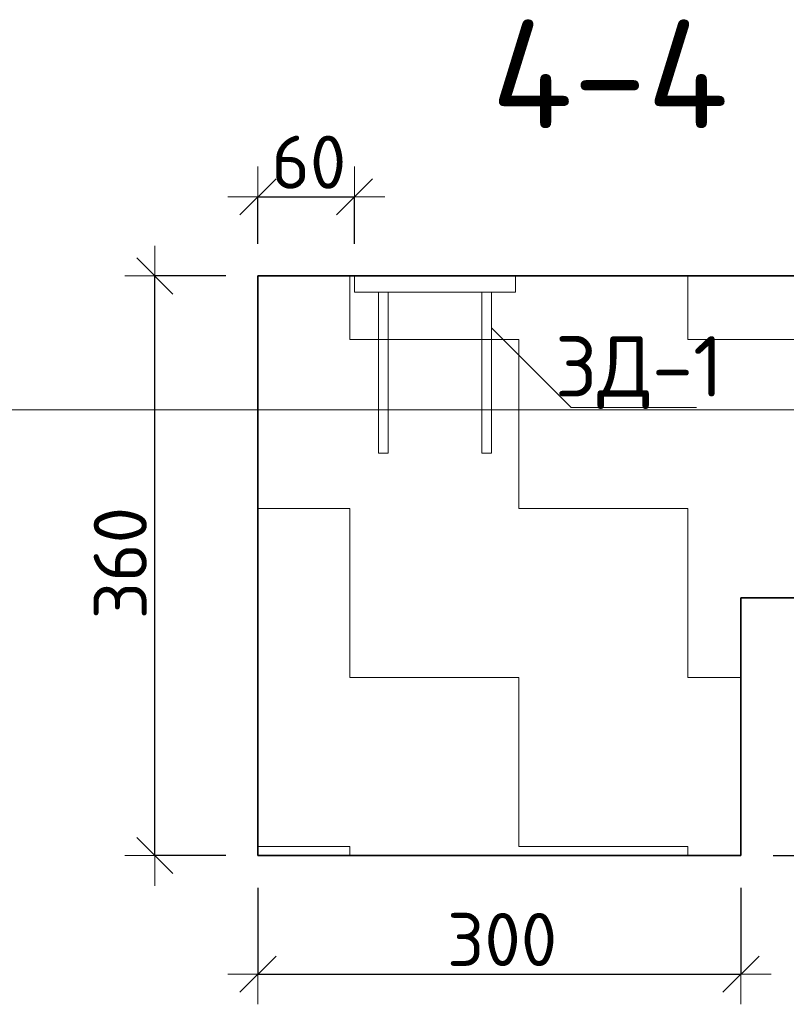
# Model space of a CAD drawing. Header units: metres. Extents: x -38 to 102, y -15 to 21.
# Tile 223 of 229: x 76.025 to 76.501, y 12.607 to 13.219. Entities that reach past the tile are written whole.
import ezdxf

# ---------------------------------------------------------------- set-up
doc = ezdxf.new("R2010")
doc.units = ezdxf.units.M
doc.header["$PDMODE"] = 65
for name, color, linetype, lineweight in [('XR$3$Перекрытие_ Сборный элемент', 7, 'Continuous', 35), ('XR$3$Размерная линия_ общее', 7, 'Continuous', 13), ('XR$3$Текст_ общее_1', 7, 'Continuous', 13), ('XR$4$Перекрытие_ Сборный элемент', 7, 'Continuous', 35), ('XR$4$Размерная линия_ общее', 7, 'Continuous', 13), ('XR$4$Текст_ общее_1', 7, 'Continuous', 13), ('XR$5$Текст_ примечание', 7, 'Continuous', 13), ('XR$6$Перекрытие_ Сборный элемент', 7, 'Continuous', 35), ('XR$6$Размерная линия_ общее', 7, 'Continuous', 13), ('XR$6$Текст_ общее_1', 7, 'Continuous', 13)]:
    doc.layers.add(name, color=color, linetype=linetype, lineweight=lineweight)
doc.styles.add('ISOCPEUR', font='txt')
doc.dimstyles.new('DIMSTYLE_11', dxfattribs={"dimtxt": 0.033, "dimasz": 0.0375, "dimexe": 0, "dimexo": 0, "dimgap": 0.0165, "dimtad": 2, "dimdec": 0, "dimlfac": 1000, "dimrnd": 1, "dimzin": 12, "dimdsep": 46, "dimtxsty": 'ISOCPEUR', "dimblk1": 'ALL_ML_STRICH', "dimblk2": 'ALL_ML_STRICH', "dimsah": 1, "dimcen": 0, "dimclrd": 7, "dimclre": 256, "dimclrt": 7, "dimadec": 0, "dimazin": 0, "dimtfac": 1, "dimtdec": 0, "dimtix": 1, "dimtmove": 2, "dimatfit": 3, "dimfxl": 0, "dimtvp": 1.2, "dimtzin": 0, "dimlwd": 0, "dimlwe": -3, "dimarcsym": 0})
doc.dimstyles.new('DIMSTYLE_8', dxfattribs={"dimtxt": 0.033, "dimasz": 0.0375, "dimexe": 0, "dimexo": 0, "dimgap": 0.0165, "dimtad": 2, "dimdec": 0, "dimlfac": 1000, "dimrnd": 1, "dimzin": 12, "dimdsep": 46, "dimtxsty": 'ISOCPEUR', "dimblk1": 'ALL_ML_STRICH', "dimblk2": 'ALL_ML_STRICH', "dimsah": 1, "dimcen": 0, "dimclrd": 7, "dimclre": 256, "dimclrt": 7, "dimadec": 0, "dimazin": 0, "dimtfac": 1, "dimtdec": 0, "dimtix": 1, "dimtmove": 2, "dimatfit": 3, "dimfxl": 0, "dimtzin": 0, "dimlwd": 0, "dimlwe": -3, "dimarcsym": 0})
pattern_1 = [(0, (0.21, 0.21), (0.105, 0.105), [0.105, -0.105]), (90, (0.21, 0.21), (-0.105, 0.105), [0.105, -0.105])]

# ---------------------------------------------------------------- blocks, each defined once
blk = doc.blocks.new('ALL_ML_STRICH')
at = {"color": 0, "linetype": 'ByBlock', "lineweight": -2}
for p, q in [((0, -0.5), (0, 0.5)), ((-0.3, -0.3), (0.3, 0.3)), ((-1, 0), (0.5, 0))]:
    blk.add_line(p, q, dxfattribs=at)
blk = doc.blocks.new('*D110')
at = {"layer": 'DEFPOINTS', "color": 7, "linetype": 'Continuous', "lineweight": 13, "transparency": 33554687}
for p in [(76.67716, 12.85949), (76.76958, 12.85949), (76.47301, 12.69949)]:
    blk.add_point(p, dxfattribs=at)
at = {"layer": 'XR$3$Размерная линия_ общее', "color": 253, "linetype": 'Continuous', "lineweight": -2, "true_color": 0xa0a0a0, "transparency": 33554687}
for p, q in [((76.69716, 12.85949), (76.76958, 12.85949)), ((76.49301, 12.69949), (76.76958, 12.69949))]:
    blk.add_line(p, q, dxfattribs=at)
at = {"layer": 'XR$3$Размерная линия_ общее', "color": 7, "linetype": 'Continuous', "lineweight": -2, "transparency": 33554687}
blk.add_line((76.76958, 12.85949), (76.76958, 12.69949), dxfattribs=at)
at = {"layer": 'XR$3$Размерная линия_ общее', "color": 7, "linetype": 'Continuous', "lineweight": 13, "transparency": 33554687, "xscale": 0.0375, "yscale": 0.0375, "zscale": 0.0375}
for p, rotation in [((76.76958, 12.85949), 90), ((76.76958, 12.69949), 270)]:
    blk.add_blockref('ALL_ML_STRICH', p, dxfattribs=dict(at, rotation=rotation))
at = {"layer": 'XR$3$Размерная линия_ общее', "color": 7, "linetype": 'Continuous', "lineweight": 13, "transparency": 33554687, "insert": (76.74808, 12.78444), "char_height": 0.033, "width": 0.099, "attachment_point": 5, "rotation": 90, "style": 'ISOCPEUR'}
blk.add_mtext('\\A1;{160}', dxfattribs=at)
blk = doc.blocks.new('*D111')
at = {"layer": 'DEFPOINTS', "color": 7, "linetype": 'Continuous', "lineweight": 13, "transparency": 33554687}
for p in [(76.17301, 13.05949), (76.10904, 12.69949), (76.17301, 12.69949)]:
    blk.add_point(p, dxfattribs=at)
at = {"layer": 'XR$3$Размерная линия_ общее', "color": 253, "linetype": 'Continuous', "lineweight": -2, "true_color": 0xa0a0a0, "transparency": 33554687}
for p, q in [((76.15301, 13.05949), (76.10904, 13.05949)), ((76.15301, 12.69949), (76.10904, 12.69949))]:
    blk.add_line(p, q, dxfattribs=at)
at = {"layer": 'XR$3$Размерная линия_ общее', "color": 7, "linetype": 'Continuous', "lineweight": -2, "transparency": 33554687}
blk.add_line((76.10904, 12.69949), (76.10904, 13.05949), dxfattribs=at)
at = {"layer": 'XR$3$Размерная линия_ общее', "color": 7, "linetype": 'Continuous', "lineweight": 13, "transparency": 33554687, "xscale": 0.0375, "yscale": 0.0375, "zscale": 0.0375}
for p, rotation in [((76.10904, 13.05949), 90), ((76.10904, 12.69949), 270)]:
    blk.add_blockref('ALL_ML_STRICH', p, dxfattribs=dict(at, rotation=rotation))
at = {"layer": 'XR$3$Размерная линия_ общее', "color": 7, "linetype": 'Continuous', "lineweight": 13, "transparency": 33554687, "insert": (76.08754, 12.88114), "char_height": 0.033, "width": 0.099, "attachment_point": 5, "rotation": 90, "style": 'ISOCPEUR'}
blk.add_mtext('\\A1;{360}', dxfattribs=at)
blk = doc.blocks.new('*D112')
at = {"layer": 'DEFPOINTS', "color": 7, "linetype": 'Continuous', "lineweight": 13, "transparency": 33554687}
for p in [(76.17301, 12.69949), (76.47301, 12.69949), (76.17301, 12.62581)]:
    blk.add_point(p, dxfattribs=at)
at = {"layer": 'XR$3$Размерная линия_ общее', "color": 253, "linetype": 'Continuous', "lineweight": -2, "true_color": 0xa0a0a0, "transparency": 33554687}
for p, q in [((76.17301, 12.67949), (76.17301, 12.62581)), ((76.47301, 12.67949), (76.47301, 12.62581))]:
    blk.add_line(p, q, dxfattribs=at)
at = {"layer": 'XR$3$Размерная линия_ общее', "color": 7, "linetype": 'Continuous', "lineweight": -2, "transparency": 33554687}
blk.add_line((76.17301, 12.62581), (76.47301, 12.62581), dxfattribs=at)
at = {"layer": 'XR$3$Размерная линия_ общее', "color": 7, "linetype": 'Continuous', "lineweight": 13, "transparency": 33554687, "xscale": 0.0375, "yscale": 0.0375, "zscale": 0.0375, "rotation": 180}
blk.add_blockref('ALL_ML_STRICH', (76.17301, 12.62581), dxfattribs=at)
at = {"layer": 'XR$3$Размерная линия_ общее', "color": 7, "linetype": 'Continuous', "lineweight": 13, "transparency": 33554687, "xscale": 0.0375, "yscale": 0.0375, "zscale": 0.0375}
blk.add_blockref('ALL_ML_STRICH', (76.47301, 12.62581), dxfattribs=at)
at = {"layer": 'XR$3$Размерная линия_ общее', "color": 7, "linetype": 'Continuous', "lineweight": 13, "transparency": 33554687, "insert": (76.32466, 12.64731), "char_height": 0.033, "width": 0.099, "attachment_point": 5, "style": 'ISOCPEUR'}
blk.add_mtext('\\A1;{300}', dxfattribs=at)
blk = doc.blocks.new('СЛОЖНЫЙ_ОБЪЕКТ_39')
at = {"layer": 'XR$3$Перекрытие_ Сборный элемент', "color": 7, "linetype": 'Continuous', "lineweight": 13, "transparency": 33554687}
for points in [[(76.33301, 13.04949), (76.23301, 13.04949), (76.23301, 13.05949), (76.33301, 13.05949), (76.33301, 13.04949)], [(76.24801, 13.04949), (76.25401, 13.04949), (76.25401, 12.94949), (76.24801, 12.94949), (76.24801, 13.04949)], [(76.31801, 13.04949), (76.31201, 13.04949), (76.31201, 12.94949), (76.31801, 12.94949), (76.31801, 13.04949)]]:
    blk.add_lwpolyline(points, close=True, dxfattribs=at)
blk = doc.blocks.new('*D229')
at = {"layer": 'DEFPOINTS', "color": 7, "linetype": 'Continuous', "lineweight": 13, "transparency": 33554687}
for p in [(76.17301, 13.10868), (76.17301, 13.05949), (76.23301, 13.05949)]:
    blk.add_point(p, dxfattribs=at)
at = {"layer": 'XR$3$Размерная линия_ общее', "color": 253, "linetype": 'Continuous', "lineweight": -2, "true_color": 0xa0a0a0, "transparency": 33554687}
for p, q in [((76.17301, 13.07949), (76.17301, 13.10868)), ((76.23301, 13.07949), (76.23301, 13.10868))]:
    blk.add_line(p, q, dxfattribs=at)
at = {"layer": 'XR$3$Размерная линия_ общее', "color": 7, "linetype": 'Continuous', "lineweight": -2, "transparency": 33554687}
blk.add_line((76.17301, 13.10868), (76.23301, 13.10868), dxfattribs=at)
at = {"layer": 'XR$3$Размерная линия_ общее', "color": 7, "linetype": 'Continuous', "lineweight": 13, "transparency": 33554687, "xscale": 0.0375, "yscale": 0.0375, "zscale": 0.0375, "rotation": 180}
blk.add_blockref('ALL_ML_STRICH', (76.17301, 13.10868), dxfattribs=at)
at = {"layer": 'XR$3$Размерная линия_ общее', "color": 7, "linetype": 'Continuous', "lineweight": 13, "transparency": 33554687, "xscale": 0.0375, "yscale": 0.0375, "zscale": 0.0375}
blk.add_blockref('ALL_ML_STRICH', (76.23301, 13.10868), dxfattribs=at)
at = {"layer": 'XR$3$Размерная линия_ общее', "color": 7, "linetype": 'Continuous', "lineweight": 13, "transparency": 33554687, "insert": (76.20466, 13.13018), "char_height": 0.033, "width": 0.066, "attachment_point": 5, "style": 'ISOCPEUR'}
blk.add_mtext('\\A1;{60}', dxfattribs=at)
blk = doc.blocks.new('*D551')
at = {"layer": 'DEFPOINTS', "color": 7, "linetype": 'Continuous', "lineweight": 13, "transparency": 33554687}
for p in [(76.67716, 12.85949), (76.76958, 12.85949), (76.47301, 12.69949)]:
    blk.add_point(p, dxfattribs=at)
at = {"layer": 'XR$4$Размерная линия_ общее', "color": 253, "linetype": 'Continuous', "lineweight": -2, "true_color": 0xa0a0a0, "transparency": 33554687}
for p, q in [((76.69716, 12.85949), (76.76958, 12.85949)), ((76.49301, 12.69949), (76.76958, 12.69949))]:
    blk.add_line(p, q, dxfattribs=at)
at = {"layer": 'XR$4$Размерная линия_ общее', "color": 7, "linetype": 'Continuous', "lineweight": -2, "transparency": 33554687}
blk.add_line((76.76958, 12.85949), (76.76958, 12.69949), dxfattribs=at)
at = {"layer": 'XR$4$Размерная линия_ общее', "color": 7, "linetype": 'Continuous', "lineweight": 13, "transparency": 33554687, "xscale": 0.0375, "yscale": 0.0375, "zscale": 0.0375}
for p, rotation in [((76.76958, 12.85949), 90), ((76.76958, 12.69949), 270)]:
    blk.add_blockref('ALL_ML_STRICH', p, dxfattribs=dict(at, rotation=rotation))
at = {"layer": 'XR$4$Размерная линия_ общее', "color": 7, "linetype": 'Continuous', "lineweight": 13, "transparency": 33554687, "insert": (76.74808, 12.78444), "char_height": 0.033, "width": 0.099, "attachment_point": 5, "rotation": 90, "style": 'ISOCPEUR'}
blk.add_mtext('\\A1;{160}', dxfattribs=at)
blk = doc.blocks.new('*D552')
at = {"layer": 'DEFPOINTS', "color": 7, "linetype": 'Continuous', "lineweight": 13, "transparency": 33554687}
for p in [(76.17301, 13.05949), (76.10904, 12.69949), (76.17301, 12.69949)]:
    blk.add_point(p, dxfattribs=at)
at = {"layer": 'XR$4$Размерная линия_ общее', "color": 253, "linetype": 'Continuous', "lineweight": -2, "true_color": 0xa0a0a0, "transparency": 33554687}
for p, q in [((76.15301, 13.05949), (76.10904, 13.05949)), ((76.15301, 12.69949), (76.10904, 12.69949))]:
    blk.add_line(p, q, dxfattribs=at)
at = {"layer": 'XR$4$Размерная линия_ общее', "color": 7, "linetype": 'Continuous', "lineweight": -2, "transparency": 33554687}
blk.add_line((76.10904, 12.69949), (76.10904, 13.05949), dxfattribs=at)
at = {"layer": 'XR$4$Размерная линия_ общее', "color": 7, "linetype": 'Continuous', "lineweight": 13, "transparency": 33554687, "xscale": 0.0375, "yscale": 0.0375, "zscale": 0.0375}
for p, rotation in [((76.10904, 13.05949), 90), ((76.10904, 12.69949), 270)]:
    blk.add_blockref('ALL_ML_STRICH', p, dxfattribs=dict(at, rotation=rotation))
at = {"layer": 'XR$4$Размерная линия_ общее', "color": 7, "linetype": 'Continuous', "lineweight": 13, "transparency": 33554687, "insert": (76.08754, 12.88114), "char_height": 0.033, "width": 0.099, "attachment_point": 5, "rotation": 90, "style": 'ISOCPEUR'}
blk.add_mtext('\\A1;{360}', dxfattribs=at)
blk = doc.blocks.new('*D553')
at = {"layer": 'DEFPOINTS', "color": 7, "linetype": 'Continuous', "lineweight": 13, "transparency": 33554687}
for p in [(76.17301, 12.69949), (76.47301, 12.69949), (76.17301, 12.62581)]:
    blk.add_point(p, dxfattribs=at)
at = {"layer": 'XR$4$Размерная линия_ общее', "color": 253, "linetype": 'Continuous', "lineweight": -2, "true_color": 0xa0a0a0, "transparency": 33554687}
for p, q in [((76.17301, 12.67949), (76.17301, 12.62581)), ((76.47301, 12.67949), (76.47301, 12.62581))]:
    blk.add_line(p, q, dxfattribs=at)
at = {"layer": 'XR$4$Размерная линия_ общее', "color": 7, "linetype": 'Continuous', "lineweight": -2, "transparency": 33554687}
blk.add_line((76.17301, 12.62581), (76.47301, 12.62581), dxfattribs=at)
at = {"layer": 'XR$4$Размерная линия_ общее', "color": 7, "linetype": 'Continuous', "lineweight": 13, "transparency": 33554687, "xscale": 0.0375, "yscale": 0.0375, "zscale": 0.0375, "rotation": 180}
blk.add_blockref('ALL_ML_STRICH', (76.17301, 12.62581), dxfattribs=at)
at = {"layer": 'XR$4$Размерная линия_ общее', "color": 7, "linetype": 'Continuous', "lineweight": 13, "transparency": 33554687, "xscale": 0.0375, "yscale": 0.0375, "zscale": 0.0375}
blk.add_blockref('ALL_ML_STRICH', (76.47301, 12.62581), dxfattribs=at)
at = {"layer": 'XR$4$Размерная линия_ общее', "color": 7, "linetype": 'Continuous', "lineweight": 13, "transparency": 33554687, "insert": (76.32466, 12.64731), "char_height": 0.033, "width": 0.099, "attachment_point": 5, "style": 'ISOCPEUR'}
blk.add_mtext('\\A1;{300}', dxfattribs=at)
blk = doc.blocks.new('СЛОЖНЫЙ_ОБЪЕКТ_80')
at = {"layer": 'XR$4$Перекрытие_ Сборный элемент', "color": 7, "linetype": 'Continuous', "lineweight": 13, "transparency": 33554687}
for points in [[(76.33301, 13.04949), (76.23301, 13.04949), (76.23301, 13.05949), (76.33301, 13.05949), (76.33301, 13.04949)], [(76.24801, 13.04949), (76.25401, 13.04949), (76.25401, 12.94949), (76.24801, 12.94949), (76.24801, 13.04949)], [(76.31801, 13.04949), (76.31201, 13.04949), (76.31201, 12.94949), (76.31801, 12.94949), (76.31801, 13.04949)]]:
    blk.add_lwpolyline(points, close=True, dxfattribs=at)
blk = doc.blocks.new('*D560')
at = {"layer": 'DEFPOINTS', "color": 7, "linetype": 'Continuous', "lineweight": 13, "transparency": 33554687}
for p in [(76.17301, 13.10868), (76.17301, 13.05949), (76.23301, 13.05949)]:
    blk.add_point(p, dxfattribs=at)
at = {"layer": 'XR$4$Размерная линия_ общее', "color": 253, "linetype": 'Continuous', "lineweight": -2, "true_color": 0xa0a0a0, "transparency": 33554687}
for p, q in [((76.17301, 13.07949), (76.17301, 13.10868)), ((76.23301, 13.07949), (76.23301, 13.10868))]:
    blk.add_line(p, q, dxfattribs=at)
at = {"layer": 'XR$4$Размерная линия_ общее', "color": 7, "linetype": 'Continuous', "lineweight": -2, "transparency": 33554687}
blk.add_line((76.17301, 13.10868), (76.23301, 13.10868), dxfattribs=at)
at = {"layer": 'XR$4$Размерная линия_ общее', "color": 7, "linetype": 'Continuous', "lineweight": 13, "transparency": 33554687, "xscale": 0.0375, "yscale": 0.0375, "zscale": 0.0375, "rotation": 180}
blk.add_blockref('ALL_ML_STRICH', (76.17301, 13.10868), dxfattribs=at)
at = {"layer": 'XR$4$Размерная линия_ общее', "color": 7, "linetype": 'Continuous', "lineweight": 13, "transparency": 33554687, "xscale": 0.0375, "yscale": 0.0375, "zscale": 0.0375}
blk.add_blockref('ALL_ML_STRICH', (76.23301, 13.10868), dxfattribs=at)
at = {"layer": 'XR$4$Размерная линия_ общее', "color": 7, "linetype": 'Continuous', "lineweight": 13, "transparency": 33554687, "insert": (76.20466, 13.13018), "char_height": 0.033, "width": 0.066, "attachment_point": 5, "style": 'ISOCPEUR'}
blk.add_mtext('\\A1;{60}', dxfattribs=at)
blk = doc.blocks.new('*D888')
at = {"layer": 'DEFPOINTS', "color": 7, "linetype": 'Continuous', "lineweight": 13, "transparency": 33554687}
for p in [(76.67716, 12.85949), (76.76958, 12.85949), (76.47301, 12.69949)]:
    blk.add_point(p, dxfattribs=at)
at = {"layer": 'XR$6$Размерная линия_ общее', "color": 253, "linetype": 'Continuous', "lineweight": -2, "true_color": 0xa0a0a0, "transparency": 33554687}
for p, q in [((76.69716, 12.85949), (76.76958, 12.85949)), ((76.49301, 12.69949), (76.76958, 12.69949))]:
    blk.add_line(p, q, dxfattribs=at)
at = {"layer": 'XR$6$Размерная линия_ общее', "color": 7, "linetype": 'Continuous', "lineweight": -2, "transparency": 33554687}
blk.add_line((76.76958, 12.85949), (76.76958, 12.69949), dxfattribs=at)
at = {"layer": 'XR$6$Размерная линия_ общее', "color": 7, "linetype": 'Continuous', "lineweight": 13, "transparency": 33554687, "xscale": 0.0375, "yscale": 0.0375, "zscale": 0.0375}
for p, rotation in [((76.76958, 12.85949), 90), ((76.76958, 12.69949), 270)]:
    blk.add_blockref('ALL_ML_STRICH', p, dxfattribs=dict(at, rotation=rotation))
at = {"layer": 'XR$6$Размерная линия_ общее', "color": 7, "linetype": 'Continuous', "lineweight": 13, "transparency": 33554687, "insert": (76.74808, 12.78444), "char_height": 0.033, "width": 0.099, "attachment_point": 5, "rotation": 90, "style": 'ISOCPEUR'}
blk.add_mtext('\\A1;{160}', dxfattribs=at)
blk = doc.blocks.new('*D889')
at = {"layer": 'DEFPOINTS', "color": 7, "linetype": 'Continuous', "lineweight": 13, "transparency": 33554687}
for p in [(76.17301, 13.05949), (76.10904, 12.69949), (76.17301, 12.69949)]:
    blk.add_point(p, dxfattribs=at)
at = {"layer": 'XR$6$Размерная линия_ общее', "color": 253, "linetype": 'Continuous', "lineweight": -2, "true_color": 0xa0a0a0, "transparency": 33554687}
for p, q in [((76.15301, 13.05949), (76.10904, 13.05949)), ((76.15301, 12.69949), (76.10904, 12.69949))]:
    blk.add_line(p, q, dxfattribs=at)
at = {"layer": 'XR$6$Размерная линия_ общее', "color": 7, "linetype": 'Continuous', "lineweight": -2, "transparency": 33554687}
blk.add_line((76.10904, 12.69949), (76.10904, 13.05949), dxfattribs=at)
at = {"layer": 'XR$6$Размерная линия_ общее', "color": 7, "linetype": 'Continuous', "lineweight": 13, "transparency": 33554687, "xscale": 0.0375, "yscale": 0.0375, "zscale": 0.0375}
for p, rotation in [((76.10904, 13.05949), 90), ((76.10904, 12.69949), 270)]:
    blk.add_blockref('ALL_ML_STRICH', p, dxfattribs=dict(at, rotation=rotation))
at = {"layer": 'XR$6$Размерная линия_ общее', "color": 7, "linetype": 'Continuous', "lineweight": 13, "transparency": 33554687, "insert": (76.08754, 12.88114), "char_height": 0.033, "width": 0.099, "attachment_point": 5, "rotation": 90, "style": 'ISOCPEUR'}
blk.add_mtext('\\A1;{360}', dxfattribs=at)
blk = doc.blocks.new('*D890')
at = {"layer": 'DEFPOINTS', "color": 7, "linetype": 'Continuous', "lineweight": 13, "transparency": 33554687}
for p in [(76.17301, 12.69949), (76.47301, 12.69949), (76.17301, 12.62581)]:
    blk.add_point(p, dxfattribs=at)
at = {"layer": 'XR$6$Размерная линия_ общее', "color": 253, "linetype": 'Continuous', "lineweight": -2, "true_color": 0xa0a0a0, "transparency": 33554687}
for p, q in [((76.17301, 12.67949), (76.17301, 12.62581)), ((76.47301, 12.67949), (76.47301, 12.62581))]:
    blk.add_line(p, q, dxfattribs=at)
at = {"layer": 'XR$6$Размерная линия_ общее', "color": 7, "linetype": 'Continuous', "lineweight": -2, "transparency": 33554687}
blk.add_line((76.17301, 12.62581), (76.47301, 12.62581), dxfattribs=at)
at = {"layer": 'XR$6$Размерная линия_ общее', "color": 7, "linetype": 'Continuous', "lineweight": 13, "transparency": 33554687, "xscale": 0.0375, "yscale": 0.0375, "zscale": 0.0375, "rotation": 180}
blk.add_blockref('ALL_ML_STRICH', (76.17301, 12.62581), dxfattribs=at)
at = {"layer": 'XR$6$Размерная линия_ общее', "color": 7, "linetype": 'Continuous', "lineweight": 13, "transparency": 33554687, "xscale": 0.0375, "yscale": 0.0375, "zscale": 0.0375}
blk.add_blockref('ALL_ML_STRICH', (76.47301, 12.62581), dxfattribs=at)
at = {"layer": 'XR$6$Размерная линия_ общее', "color": 7, "linetype": 'Continuous', "lineweight": 13, "transparency": 33554687, "insert": (76.32466, 12.64731), "char_height": 0.033, "width": 0.099, "attachment_point": 5, "style": 'ISOCPEUR'}
blk.add_mtext('\\A1;{300}', dxfattribs=at)
blk = doc.blocks.new('СЛОЖНЫЙ_ОБЪЕКТ_122')
at = {"layer": 'XR$6$Перекрытие_ Сборный элемент', "color": 7, "linetype": 'Continuous', "lineweight": 13, "transparency": 33554687}
for points in [[(76.33301, 13.04949), (76.23301, 13.04949), (76.23301, 13.05949), (76.33301, 13.05949), (76.33301, 13.04949)], [(76.24801, 13.04949), (76.25401, 13.04949), (76.25401, 12.94949), (76.24801, 12.94949), (76.24801, 13.04949)], [(76.31801, 13.04949), (76.31201, 13.04949), (76.31201, 12.94949), (76.31801, 12.94949), (76.31801, 13.04949)]]:
    blk.add_lwpolyline(points, close=True, dxfattribs=at)
blk = doc.blocks.new('*D897')
at = {"layer": 'DEFPOINTS', "color": 7, "linetype": 'Continuous', "lineweight": 13, "transparency": 33554687}
for p in [(76.17301, 13.10868), (76.17301, 13.05949), (76.23301, 13.05949)]:
    blk.add_point(p, dxfattribs=at)
at = {"layer": 'XR$6$Размерная линия_ общее', "color": 253, "linetype": 'Continuous', "lineweight": -2, "true_color": 0xa0a0a0, "transparency": 33554687}
for p, q in [((76.17301, 13.07949), (76.17301, 13.10868)), ((76.23301, 13.07949), (76.23301, 13.10868))]:
    blk.add_line(p, q, dxfattribs=at)
at = {"layer": 'XR$6$Размерная линия_ общее', "color": 7, "linetype": 'Continuous', "lineweight": -2, "transparency": 33554687}
blk.add_line((76.17301, 13.10868), (76.23301, 13.10868), dxfattribs=at)
at = {"layer": 'XR$6$Размерная линия_ общее', "color": 7, "linetype": 'Continuous', "lineweight": 13, "transparency": 33554687, "xscale": 0.0375, "yscale": 0.0375, "zscale": 0.0375, "rotation": 180}
blk.add_blockref('ALL_ML_STRICH', (76.17301, 13.10868), dxfattribs=at)
at = {"layer": 'XR$6$Размерная линия_ общее', "color": 7, "linetype": 'Continuous', "lineweight": 13, "transparency": 33554687, "xscale": 0.0375, "yscale": 0.0375, "zscale": 0.0375}
blk.add_blockref('ALL_ML_STRICH', (76.23301, 13.10868), dxfattribs=at)
at = {"layer": 'XR$6$Размерная линия_ общее', "color": 7, "linetype": 'Continuous', "lineweight": 13, "transparency": 33554687, "insert": (76.20466, 13.13018), "char_height": 0.033, "width": 0.066, "attachment_point": 5, "style": 'ISOCPEUR'}
blk.add_mtext('\\A1;{60}', dxfattribs=at)

msp = doc.modelspace()

# ---------------------------------------------------------------- hatches: boundary and pattern name
at = {"linetype": 'Continuous', "lineweight": 13, "transparency": 33554687}
h = msp.add_hatch(dxfattribs=at)
h.set_pattern_fill('____', scale=0.105, style=0, pattern_type=2)
h.set_pattern_definition(pattern_1)
h.paths.add_polyline_path([(76.17301, 13.05949), (76.17301, 12.69949), (76.47301, 12.69949), (76.47301, 12.85949), (76.67716, 12.85949), (76.67716, 13.05949)], flags=0)
h = msp.add_hatch(dxfattribs=at)
h.set_pattern_fill('____', scale=0.105, style=0, pattern_type=2)
h.set_pattern_definition(pattern_1)
h.paths.add_polyline_path([(76.17301, 13.05949), (76.17301, 12.69949), (76.47301, 12.69949), (76.47301, 12.85949), (76.67716, 12.85949), (76.67716, 13.05949)], flags=0)
h = msp.add_hatch(dxfattribs=at)
h.set_pattern_fill('____', scale=0.105, style=0, pattern_type=2)
h.set_pattern_definition(pattern_1)
h.paths.add_polyline_path([(76.17301, 13.05949), (76.17301, 12.69949), (76.47301, 12.69949), (76.47301, 12.85949), (76.67716, 12.85949), (76.67716, 13.05949)], flags=0)

# ---------------------------------------------------------------- linework, layer by layer
at = {"color": 7, "linetype": 'Continuous', "lineweight": 35, "transparency": 33554687}
for p, q in [((76.17301, 13.05949), (76.17301, 12.85949)), ((76.67716, 13.05949), (76.17301, 13.05949)), ((76.17301, 13.05949), (76.17301, 12.85949)), ((76.67716, 13.05949), (76.17301, 13.05949)), ((76.17301, 13.05949), (76.17301, 12.85949)), ((76.67716, 13.05949), (76.17301, 13.05949)), ((76.17301, 12.85949), (76.17301, 12.69949)), ((76.17301, 12.85949), (76.17301, 12.69949)), ((76.17301, 12.85949), (76.17301, 12.69949)), ((76.47301, 12.69949), (76.47301, 12.85949)), ((76.47301, 12.85949), (76.67716, 12.85949)), ((76.47301, 12.69949), (76.47301, 12.85949)), ((76.47301, 12.85949), (76.67716, 12.85949)), ((76.47301, 12.69949), (76.47301, 12.85949)), ((76.47301, 12.85949), (76.67716, 12.85949)), ((76.17301, 12.69949), (76.47301, 12.69949)), ((76.17301, 12.69949), (76.47301, 12.69949)), ((76.17301, 12.69949), (76.47301, 12.69949))]:
    msp.add_line(p, q, dxfattribs=at)
at = {"color": 7, "linetype": 'Continuous', "lineweight": 13, "transparency": 33554687}
msp.add_lwpolyline([(76.31801, 13.02731), (76.36751, 12.97781), (76.44538, 12.97781)], dxfattribs=at)
msp.add_lwpolyline([(76.31801, 13.02731), (76.36751, 12.97781), (76.44538, 12.97781)], dxfattribs=at)
msp.add_lwpolyline([(76.31801, 13.02731), (76.36751, 12.97781), (76.44538, 12.97781)], dxfattribs=at)
at = {"layer": 'XR$5$Текст_ примечание', "color": 7, "linetype": 'Continuous', "lineweight": 13, "transparency": 33554687}
msp.add_line((88.97573, 12.97641), (70.47573, 12.97641), dxfattribs=at)

# ---------------------------------------------------------------- block references
at = {"layer": 'XR$3$Перекрытие_ Сборный элемент', "color": 7, "linetype": 'Continuous', "lineweight": 13, "transparency": 33554687}
msp.add_blockref('СЛОЖНЫЙ_ОБЪЕКТ_39', (0, 0), dxfattribs=at)
at = {"layer": 'XR$4$Перекрытие_ Сборный элемент', "color": 7, "linetype": 'Continuous', "lineweight": 13, "transparency": 33554687}
msp.add_blockref('СЛОЖНЫЙ_ОБЪЕКТ_80', (0, 0), dxfattribs=at)
at = {"layer": 'XR$6$Перекрытие_ Сборный элемент', "color": 7, "linetype": 'Continuous', "lineweight": 13, "transparency": 33554687}
msp.add_blockref('СЛОЖНЫЙ_ОБЪЕКТ_122', (0, 0), dxfattribs=at)

# ---------------------------------------------------------------- texts
at = {"color": 7, "linetype": 'Continuous', "lineweight": 50, "transparency": 33554687, "insert": (76.39153, 13.18495), "char_height": 0.0675, "width": 0.1863, "attachment_point": 5, "style": 'ISOCPEUR'}
msp.add_mtext('\\A1;{\\fISOCPEUR|i0|b0;\\H0.067500;\\W1.000000;\\C7;4-4}\\P', dxfattribs=at)
msp.add_mtext('\\A1;{\\fISOCPEUR|i0|b0;\\H0.067500;\\W1.000000;\\C7;4-4}\\P', dxfattribs=at)
msp.add_mtext('\\A1;{\\fISOCPEUR|i0|b0;\\H0.067500;\\W1.000000;\\C7;4-4}\\P', dxfattribs=at)
at = {"layer": 'XR$3$Текст_ общее_1', "color": 7, "linetype": 'Continuous', "lineweight": 13, "transparency": 33554687, "insert": (76.40976, 12.99948), "char_height": 0.0375, "width": 0.1233173, "attachment_point": 5, "style": 'ISOCPEUR'}
msp.add_mtext('\\A1;{\\fISOCPEUR|i0|b0;\\H0.037500;\\W1.000000;\\C7;ЗД-1}\\P', dxfattribs=at)
at = {"layer": 'XR$4$Текст_ общее_1', "color": 7, "linetype": 'Continuous', "lineweight": 13, "transparency": 33554687, "insert": (76.40976, 12.99948), "char_height": 0.0375, "width": 0.1233173, "attachment_point": 5, "style": 'ISOCPEUR'}
msp.add_mtext('\\A1;{\\fISOCPEUR|i0|b0;\\H0.037500;\\W1.000000;\\C7;ЗД-1}\\P', dxfattribs=at)
at = {"layer": 'XR$6$Текст_ общее_1', "color": 7, "linetype": 'Continuous', "lineweight": 13, "transparency": 33554687, "insert": (76.40976, 12.99948), "char_height": 0.0375, "width": 0.1233173, "attachment_point": 5, "style": 'ISOCPEUR'}
msp.add_mtext('\\A1;{\\fISOCPEUR|i0|b0;\\H0.037500;\\W1.000000;\\C7;ЗД-1}\\P', dxfattribs=at)

# ---------------------------------------------------------------- dimensions: what is measured, and where the dimension line sits
at = {"layer": 'XR$3$Размерная линия_ общее', "color": 7, "linetype": 'Continuous', "lineweight": 13, "transparency": 33554687}
for base, p1, p2, dimstyle, picture, middle in [((76.23301, 13.10868), (76.17301, 13.07949), (76.23301, 13.07949), 'DIMSTYLE_11', '*D229', (76.20466, 13.13018)), ((76.47301, 12.62581), (76.17301, 12.67949), (76.47301, 12.67949), 'DIMSTYLE_8', '*D112', (76.32466, 12.64731))]:
    dim = msp.add_linear_dim(base=base, p1=p1, p2=p2, dimstyle=dimstyle, override={"dimpost": '<>', "dimclrd": 7, "dimclre": 253, "dimclrt": 7, "dimlwd": 0, "dimlwe": 65533}, dxfattribs=at)
    dim.commit()
    dim.dimension.update_dxf_attribs({"geometry": picture, "text_midpoint": middle, "dimtype": 160})
for base, p1, p2, angle, picture, middle in [((76.10904, 13.05949), (76.15301, 12.69949), (76.15301, 13.05949), 90, '*D111', (76.08754, 12.88114)), ((76.76958, 12.69949), (76.69716, 12.85949), (76.49301, 12.69949), 270, '*D110', (76.74808, 12.78444))]:
    dim = msp.add_linear_dim(base=base, p1=p1, p2=p2, angle=angle, dimstyle='DIMSTYLE_8', override={"dimpost": '<>', "dimclrd": 7, "dimclre": 253, "dimclrt": 7, "dimlwd": 0, "dimlwe": 65533}, dxfattribs=at)
    dim.commit()
    dim.dimension.update_dxf_attribs({"geometry": picture, "text_midpoint": middle, "dimtype": 160})
at = {"layer": 'XR$4$Размерная линия_ общее', "color": 7, "linetype": 'Continuous', "lineweight": 13, "transparency": 33554687}
for base, p1, p2, dimstyle, picture, middle in [((76.23301, 13.10868), (76.17301, 13.07949), (76.23301, 13.07949), 'DIMSTYLE_11', '*D560', (76.20466, 13.13018)), ((76.47301, 12.62581), (76.17301, 12.67949), (76.47301, 12.67949), 'DIMSTYLE_8', '*D553', (76.32466, 12.64731))]:
    dim = msp.add_linear_dim(base=base, p1=p1, p2=p2, dimstyle=dimstyle, override={"dimpost": '<>', "dimclrd": 7, "dimclre": 253, "dimclrt": 7, "dimlwd": 0, "dimlwe": 65533}, dxfattribs=at)
    dim.commit()
    dim.dimension.update_dxf_attribs({"geometry": picture, "text_midpoint": middle, "dimtype": 160})
for base, p1, p2, angle, picture, middle in [((76.10904, 13.05949), (76.15301, 12.69949), (76.15301, 13.05949), 90, '*D552', (76.08754, 12.88114)), ((76.76958, 12.69949), (76.69716, 12.85949), (76.49301, 12.69949), 270, '*D551', (76.74808, 12.78444))]:
    dim = msp.add_linear_dim(base=base, p1=p1, p2=p2, angle=angle, dimstyle='DIMSTYLE_8', override={"dimpost": '<>', "dimclrd": 7, "dimclre": 253, "dimclrt": 7, "dimlwd": 0, "dimlwe": 65533}, dxfattribs=at)
    dim.commit()
    dim.dimension.update_dxf_attribs({"geometry": picture, "text_midpoint": middle, "dimtype": 160})
at = {"layer": 'XR$6$Размерная линия_ общее', "color": 7, "linetype": 'Continuous', "lineweight": 13, "transparency": 33554687}
for base, p1, p2, dimstyle, picture, middle in [((76.23301, 13.10868), (76.17301, 13.07949), (76.23301, 13.07949), 'DIMSTYLE_11', '*D897', (76.20466, 13.13018)), ((76.47301, 12.62581), (76.17301, 12.67949), (76.47301, 12.67949), 'DIMSTYLE_8', '*D890', (76.32466, 12.64731))]:
    dim = msp.add_linear_dim(base=base, p1=p1, p2=p2, dimstyle=dimstyle, override={"dimpost": '<>', "dimclrd": 7, "dimclre": 253, "dimclrt": 7, "dimlwd": 0, "dimlwe": 65533}, dxfattribs=at)
    dim.commit()
    dim.dimension.update_dxf_attribs({"geometry": picture, "text_midpoint": middle, "dimtype": 160})
for base, p1, p2, angle, picture, middle in [((76.10904, 13.05949), (76.15301, 12.69949), (76.15301, 13.05949), 90, '*D889', (76.08754, 12.88114)), ((76.76958, 12.69949), (76.69716, 12.85949), (76.49301, 12.69949), 270, '*D888', (76.74808, 12.78444))]:
    dim = msp.add_linear_dim(base=base, p1=p1, p2=p2, angle=angle, dimstyle='DIMSTYLE_8', override={"dimpost": '<>', "dimclrd": 7, "dimclre": 253, "dimclrt": 7, "dimlwd": 0, "dimlwe": 65533}, dxfattribs=at)
    dim.commit()
    dim.dimension.update_dxf_attribs({"geometry": picture, "text_midpoint": middle, "dimtype": 160})

doc.saveas('drawing.dxf')
